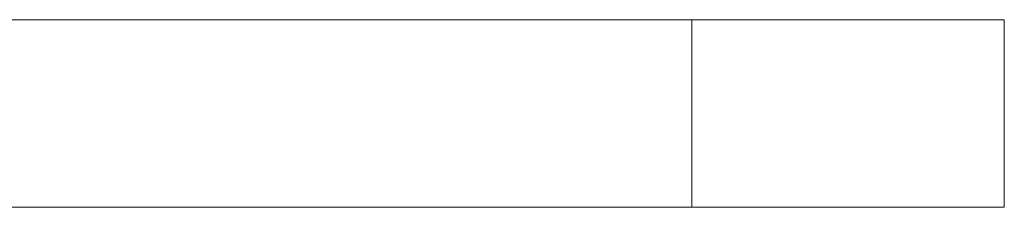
# Model space of a CAD drawing. Header units: millimetres. Extents: x 0 to 210, y 0 to 297.
# Tile 13 of 17: x 149.74 to 165.49, y 200.67 to 203.67. Entities that reach past the tile are written whole.
import ezdxf

# ---------------------------------------------------------------- set-up
doc = ezdxf.new("R2010")
doc.units = ezdxf.units.MM

msp = doc.modelspace()

# ---------------------------------------------------------------- linework, layer by layer
at = {"color": 7, "linetype": 'Continuous', "lineweight": 15}
for p, q in [((120.494, 203.67), (160.494, 203.67)), ((160.494, 200.67), (160.494, 203.67)), ((160.494, 203.67), (165.494, 203.67)), ((165.494, 203.67), (165.494, 200.67)), ((120.494, 200.67), (160.494, 200.67)), ((165.494, 200.67), (160.494, 200.67))]:
    msp.add_line(p, q, dxfattribs=at)

doc.saveas('drawing.dxf')
